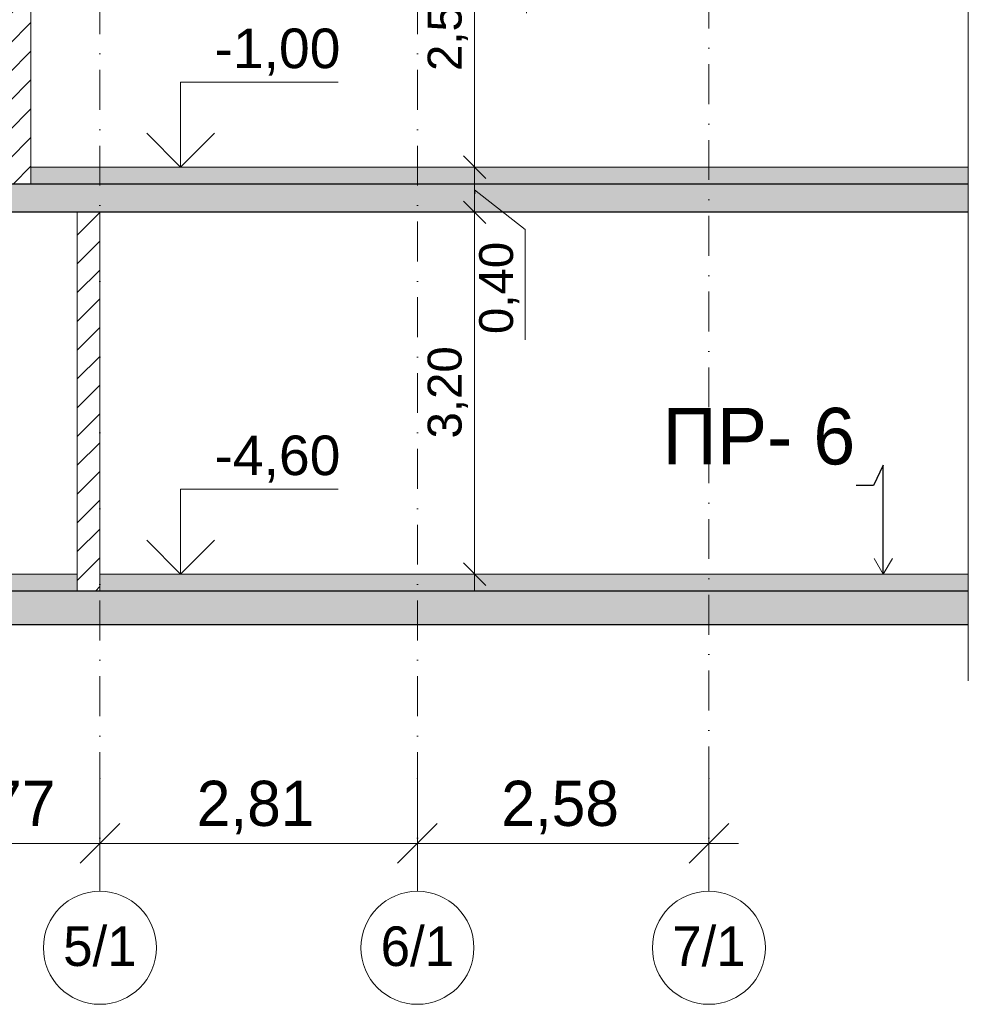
# Model space of a CAD drawing. Header units: millimetres. Extents: x -7244281 to -6598479, y 5719953 to 5938280.
# Tile 61 of 73: x -6665087 to -6656692, y 5719953 to 5728662. Entities that reach past the tile are written whole.
import ezdxf
from ezdxf.enums import TextEntityAlignment as Align

# ---------------------------------------------------------------- set-up
doc = ezdxf.new("R2010")
doc.units = ezdxf.units.MM
doc.header["$MEASUREMENT"] = 0
doc.linetypes.add('Штрихпунктирная', pattern=[670.277762, 352.777767, -176.388884, 0, -141.111112])
for name, color, linetype, lineweight in [('0_Ном._пера__120', 7, 'Continuous', 0), ('АР-Перекрытия_Приямки.АР_Ном._пера__1', 7, 'Continuous', 30), ('АР-Перекрытия_Приямки.АР_Ном._пера__101', 252, 'Continuous', 0), ('АР-Стены_внешние_.АР_Ном._пера__1', 7, 'Continuous', 0), ('АР-Чертеж-Оси_Осевые размеры.АР_Ном._пера__1', 7, 'Continuous', 0), ('АР-Чертеж-Оси_Осевые размеры.АР_Ном._пера__120', 7, 'Continuous', 0), ('АР-Чертеж-Размеры.АР_Ном._пера__1', 7, 'Continuous', 0)]:
    doc.layers.add(name, color=color, linetype=linetype, lineweight=lineweight)
for name, color, linetype in [('АР-Перекрытия_Приямки.АР', 7, 'Continuous'), ('АР-Стены_внешние_.АР', 7, 'Continuous'), ('АР-Чертеж-Оси_Осевые размеры.АР', 7, 'Continuous'), ('АР-Чертеж-Размеры.АР', 7, 'Continuous')]:
    doc.layers.add(name, color=color, linetype=linetype)
doc.layers.add('АР-Перекрытия_Приямки.АР_Ном._пера__180', color=7, linetype='Continuous', lineweight=5, true_color=0xd6cda7)
doc.styles.add('РЎР“Р•РќР•Р\xa0Р\x98Р\xa0_РЎРўР\x98Р›Р¬_1', font='GOTHIC.TTF')
doc.styles.add('РЎР“Р•РќР•Р\xa0Р\x98Р\xa0_РЎРўР\x98Р›Р¬_5', font='arial.ttf')
doc.linetypes.add('Линия Разрыва (копия)-000', pattern='A,0,[2,21 РЎРµС‡РµРЅРёРµ Рђ-Рђ; Р‘-Р‘; Р’-Р’1.Shx,S=8.531746,R=0,X=0,Y=0],-1125,0', length=1125)
doc.dimstyles.new('СГЕНЕРИР_СТИЛЬ__10', dxfattribs={"dimtxt": 400, "dimasz": 332.5, "dimexe": 0.18, "dimexo": 0.0625, "dimgap": 0, "dimtad": 1, "dimtih": 1, "dimtoh": 1, "dimlfac": 0.001, "dimzin": 0, "dimdsep": 46, "dimtxsty": 'РЎР“Р•РќР•Р\xa0Р\x98Р\xa0_РЎРўР\x98Р›Р¬_1', "dimblk": 'ARROWHEAD_6', "dimblk1": 'ARROWHEAD_6', "dimblk2": 'ARROWHEAD_6', "dimcen": 0.09, "dimse1": 1, "dimse2": 1, "dimclrd": 7, "dimclre": 7, "dimclrt": 7, "dimadec": 0, "dimazin": 0, "dimtfac": 1, "dimtdec": 4, "dimtmove": 0, "dimatfit": 3, "dimfxl": 1, "dimtolj": 1, "dimtzin": 0, "dimarcsym": 0})
doc.dimstyles.new('СГЕНЕРИР_СТИЛЬ__4', dxfattribs={"dimtxt": 0.18, "dimasz": 152, "dimexe": 0.18, "dimexo": 0.0625, "dimgap": 0, "dimtad": 0, "dimtih": 1, "dimtoh": 1, "dimdec": 4, "dimzin": 0, "dimdsep": 46, "dimcen": 0.09, "dimadec": 0, "dimazin": 0, "dimtfac": 1, "dimtdec": 4, "dimtmove": 0, "dimatfit": 3, "dimldrblk": 'ARROWHEAD_14', "dimfxl": 1, "dimtolj": 1, "dimtzin": 0, "dimarcsym": 0})
doc.dimstyles.new('СГЕНЕРИР_СТИЛЬ__8', dxfattribs={"dimtxt": 300, "dimasz": 190, "dimexe": 0.18, "dimexo": 0.0625, "dimgap": 0, "dimtad": 1, "dimlfac": 0.001, "dimzin": 0, "dimdsep": 46, "dimtxsty": 'РЎР“Р•РќР•Р\xa0Р\x98Р\xa0_РЎРўР\x98Р›Р¬_5', "dimblk": 'ARROWHEAD_6', "dimblk1": 'ARROWHEAD_6', "dimblk2": 'ARROWHEAD_6', "dimcen": 0.09, "dimse1": 1, "dimse2": 1, "dimclrd": 7, "dimclre": 7, "dimclrt": 7, "dimadec": 0, "dimazin": 0, "dimtfac": 1, "dimtdec": 4, "dimtmove": 0, "dimatfit": 3, "dimfxl": 1, "dimtolj": 1, "dimtzin": 0, "dimarcsym": 0})
doc.dimstyles.new('СГЕНЕРИР_СТИЛЬ__9', dxfattribs={"dimtxt": 300, "dimasz": 190, "dimexe": 0.18, "dimexo": 0.0625, "dimgap": 0, "dimtad": 1, "dimlfac": 0.001, "dimzin": 0, "dimdsep": 46, "dimtxsty": 'РЎР“Р•РќР•Р\xa0Р\x98Р\xa0_РЎРўР\x98Р›Р¬_5', "dimblk": 'ARROWHEAD_6', "dimblk1": 'ARROWHEAD_6', "dimblk2": 'ARROWHEAD_6', "dimcen": 0.09, "dimse1": 1, "dimse2": 1, "dimclrd": 7, "dimclre": 7, "dimclrt": 7, "dimadec": 0, "dimazin": 0, "dimtfac": 1, "dimtdec": 4, "dimtmove": 2, "dimatfit": 3, "dimfxl": 1, "dimtolj": 1, "dimtzin": 0, "dimarcsym": 0})
pattern_1 = [(45, (-6142404.15, 5728358.13), (-127.27922, 127.27922), [])]
pattern_2 = [(45, (-6142404.15, 5728358.13), (-84.852814, 84.852814), []), (45, (-6142446.57, 5728400.55), (-84.852814, 84.852814), [90, -30, 0, -30])]

# ---------------------------------------------------------------- blocks, each defined once
blk = doc.blocks.new('Элемент Разреза_48_4', base_point=(-6142404.1, 5728358.1))
at = {"layer": 'АР-Стены_внешние_.АР', "linetype": 'Continuous', "lineweight": 0, "true_color": 0x000000}
h = blk.add_hatch(dxfattribs=at)
h.set_pattern_fill('БЛОКИ_БЕТОННЫЕ_ЭФФЕКТИВН_7D', color=18, style=0, pattern_type=2)
h.set_pattern_definition(pattern_1)
h.paths.add_polyline_path([(-6664577.5, 5726958.1), (-6664577.5, 5723608.1), (-6664377.5, 5723608.1), (-6664377.5, 5726958.1)])
at = {"layer": 'АР-Стены_внешние_.АР_Ном._пера__1', "color": 7, "linetype": 'Continuous', "lineweight": 15}
for p, q in [((-6664577.5, 5726958.1), (-6664577.5, 5723758.1)), ((-6664377.5, 5726958.1), (-6664377.5, 5723758.1)), ((-6664577.5, 5723758.1), (-6664577.5, 5723608.1)), ((-6664377.5, 5723758.1), (-6664377.5, 5723608.1))]:
    blk.add_line(p, q, dxfattribs=at)
blk = doc.blocks.new('Элемент Разреза_51_4', base_point=(-6142404.1, 5728358.1))
at = {"layer": 'АР-Перекрытия_Приямки.АР_Ном._пера__101', "linetype": 'Continuous', "lineweight": 0}
h = blk.add_hatch(dxfattribs=at)
h.set_pattern_fill('ЖЕЛЕЗОБЕТОН__PROJECT__0004', color=252, style=0, pattern_type=2)
h.set_pattern_definition(pattern_2)
h.paths.add_polyline_path([(-6679267.5, 5723308.1), (-6656691.7, 5723308.1), (-6656691.7, 5723608.1), (-6664377.5, 5723608.1), (-6664577.5, 5723608.1), (-6678867.5, 5723608.1), (-6679267.5, 5723608.1)])
at = {"layer": 'АР-Перекрытия_Приямки.АР_Ном._пера__180', "linetype": 'Continuous', "lineweight": 0, "true_color": 0xf4f1e8}
for points in [[(-6678867.5, 5723758.1), (-6678867.5, 5723608.1), (-6664577.5, 5723608.1), (-6664577.5, 5723758.1)], [(-6664377.5, 5723758.1), (-6664377.5, 5723608.1), (-6656691.7, 5723608.1), (-6656691.7, 5723758.1)]]:
    blk.add_hatch(color=7, dxfattribs=at).paths.add_polyline_path(points)
at = {"layer": 'АР-Перекрытия_Приямки.АР_Ном._пера__1', "color": 7, "linetype": 'Continuous', "lineweight": 0}
blk.add_line((-6656691.7, 5723758.1), (-6664377.5, 5723758.1), dxfattribs=at)
at = {"layer": 'АР-Перекрытия_Приямки.АР_Ном._пера__1', "color": 7, "linetype": 'Continuous', "lineweight": 30}
blk.add_line((-6656691.7, 5723308.1), (-6679267.5, 5723308.1), dxfattribs=at)
at = {"layer": 'АР-Перекрытия_Приямки.АР_Ном._пера__1', "color": 7, "linetype": 'Continuous', "lineweight": 0, "flags": 128}
blk.add_lwpolyline([(-6664577.5, 5723758.1), (-6666127.5, 5723758.1), (-6666167.5, 5723758.1), (-6675547.5, 5723758.1), (-6675587.5, 5723758.1), (-6678867.5, 5723758.1)], dxfattribs=at)
at = {"layer": 'АР-Перекрытия_Приямки.АР_Ном._пера__1', "color": 7, "linetype": 'Continuous', "lineweight": 30, "flags": 128}
blk.add_lwpolyline([(-6656691.7, 5723608.1), (-6664377.5, 5723608.1), (-6664577.5, 5723608.1), (-6678867.5, 5723608.1)], dxfattribs=at)
blk = doc.blocks.new('Элемент Разреза_61_4', base_point=(-6142404.1, 5728358.1))
at = {"layer": 'АР-Перекрытия_Приямки.АР_Ном._пера__101', "linetype": 'Continuous', "lineweight": 0}
h = blk.add_hatch(dxfattribs=at)
h.set_pattern_fill('ЖЕЛЕЗОБЕТОН__PROJECT__0004', color=252, style=0, pattern_type=2)
h.set_pattern_definition(pattern_2)
h.paths.add_polyline_path([(-6679267.5, 5727208.1), (-6679267.8, 5727208.1), (-6679267.8, 5726958.1), (-6656691.7, 5726958.1), (-6656691.7, 5727208.1), (-6664987.5, 5727208.1), (-6665187.5, 5727208.1), (-6669552.5, 5727208.1), (-6669752.5, 5727208.1), (-6671307.5, 5727208.1), (-6671527.5, 5727208.1), (-6678867.5, 5727208.1)])
at = {"layer": 'АР-Перекрытия_Приямки.АР_Ном._пера__180', "linetype": 'Continuous', "lineweight": 0, "true_color": 0xf4f1e8}
blk.add_hatch(color=7, dxfattribs=at).paths.add_polyline_path([(-6664987.5, 5727358.1), (-6664987.5, 5727208.1), (-6656691.7, 5727208.1), (-6656691.7, 5727358.1)])
at = {"layer": 'АР-Перекрытия_Приямки.АР_Ном._пера__1', "color": 7, "linetype": 'Continuous', "lineweight": 0}
blk.add_line((-6656691.7, 5727358.1), (-6664987.5, 5727358.1), dxfattribs=at)
at = {"layer": 'АР-Перекрытия_Приямки.АР_Ном._пера__1', "color": 7, "linetype": 'Continuous', "lineweight": 30}
for p, q in [((-6664577.5, 5726958.1), (-6666127.5, 5726958.1)), ((-6664377.5, 5726958.1), (-6664577.5, 5726958.1)), ((-6656691.7, 5726958.1), (-6664377.5, 5726958.1))]:
    blk.add_line(p, q, dxfattribs=at)
at = {"layer": 'АР-Перекрытия_Приямки.АР_Ном._пера__1', "color": 7, "linetype": 'Continuous', "lineweight": 30, "flags": 128}
blk.add_lwpolyline([(-6656691.7, 5727208.1), (-6664987.5, 5727208.1), (-6665187.5, 5727208.1), (-6669552.5, 5727208.1), (-6669752.5, 5727208.1), (-6671307.5, 5727208.1), (-6671327.5, 5727208.1), (-6671527.5, 5727208.1), (-6678867.5, 5727208.1)], dxfattribs=at)
blk = doc.blocks.new('Элемент Разреза_85_4', base_point=(-6142404.1, 5728358.1))
at = {"layer": 'АР-Стены_внешние_.АР', "linetype": 'Continuous', "lineweight": 0, "true_color": 0x000000}
h = blk.add_hatch(dxfattribs=at)
h.set_pattern_fill('БЛОКИ_БЕТОННЫЕ_ЭФФЕКТИВН_7D', color=18, style=0, pattern_type=2)
h.set_pattern_definition(pattern_1)
h.paths.add_polyline_path([(-6664987.5, 5727208.1), (-6664987.5, 5729858.1), (-6665187.5, 5729858.1), (-6665187.5, 5727208.1)])
at = {"layer": 'АР-Стены_внешние_.АР_Ном._пера__1', "color": 7, "linetype": 'Continuous', "lineweight": 15}
for p, q in [((-6665187.5, 5729858.1), (-6665187.5, 5727358.1)), ((-6664987.5, 5729858.1), (-6665187.5, 5729858.1)), ((-6664987.5, 5729858.1), (-6664987.5, 5727358.1)), ((-6665187.5, 5727358.1), (-6665187.5, 5727208.1)), ((-6664987.5, 5727358.1), (-6664987.5, 5727208.1))]:
    blk.add_line(p, q, dxfattribs=at)
blk = doc.blocks.new('Стандартный Маркер Сетки[22]_4', base_point=(-6664377.5, 5730558.1))
at = {"layer": 'АР-Чертеж-Оси_Осевые размеры.АР_Ном._пера__120', "color": 7, "linetype": 'Штрихпунктирная', "lineweight": 0}
for p, q in [((-6664377.5, 5729558.1), (-6664377.5, 5721952.6)), ((-6664377.5, 5721952.6), (-6664377.5, 5720952.6))]:
    blk.add_line(p, q, dxfattribs=at)
at = {"layer": 'АР-Чертеж-Оси_Осевые размеры.АР_Ном._пера__120', "color": 7, "linetype": 'Continuous', "lineweight": 0}
blk.add_circle((-6664377.5, 5720452.6), 500, dxfattribs=at)
at = {"layer": 'АР-Чертеж-Оси_Осевые размеры.АР_Ном._пера__120', "color": 7, "linetype": 'Штрихпунктирная', "lineweight": 0}
blk.add_point((-6664377.5, 5721952.6), dxfattribs=at)
blk.add_point((-6664377.5, 5721952.6), dxfattribs=at)
at = {"layer": 'АР-Чертеж-Оси_Осевые размеры.АР_Ном._пера__120', "color": 7, "lineweight": 0, "style": 'РЎР“Р•РќР•Р\xa0Р\x98Р\xa0_РЎРўР\x98Р›Р¬_1'}
blk.add_attdef('AC_MarkerText_1', text='', height=350, rotation=360, dxfattribs=at).set_placement((-6664377.5, 5720641.5), align=Align.TOP_CENTER)
blk = doc.blocks.new('Стандартный Маркер Сетки[23]_4', base_point=(-6661567.5, 5730558.1))
at = {"layer": 'АР-Чертеж-Оси_Осевые размеры.АР_Ном._пера__120', "color": 7, "linetype": 'Штрихпунктирная', "lineweight": 0}
for p, q in [((-6661567.5, 5729558.1), (-6661567.5, 5721952.6)), ((-6661567.5, 5721952.6), (-6661567.5, 5720952.6))]:
    blk.add_line(p, q, dxfattribs=at)
at = {"layer": 'АР-Чертеж-Оси_Осевые размеры.АР_Ном._пера__120', "color": 7, "linetype": 'Continuous', "lineweight": 0}
blk.add_circle((-6661567.5, 5720452.6), 500, dxfattribs=at)
at = {"layer": 'АР-Чертеж-Оси_Осевые размеры.АР_Ном._пера__120', "color": 7, "linetype": 'Штрихпунктирная', "lineweight": 0}
blk.add_point((-6661567.5, 5721952.6), dxfattribs=at)
blk.add_point((-6661567.5, 5721952.6), dxfattribs=at)
at = {"layer": 'АР-Чертеж-Оси_Осевые размеры.АР_Ном._пера__120', "color": 7, "lineweight": 0, "style": 'РЎР“Р•РќР•Р\xa0Р\x98Р\xa0_РЎРўР\x98Р›Р¬_1'}
blk.add_attdef('AC_MarkerText_1', text='', height=350, rotation=360, dxfattribs=at).set_placement((-6661567.5, 5720641.5), align=Align.TOP_CENTER)
blk = doc.blocks.new('Стандартный Маркер Сетки[24]_4', base_point=(-6658987.5, 5730608.1))
at = {"layer": 'АР-Чертеж-Оси_Осевые размеры.АР_Ном._пера__120', "color": 7, "linetype": 'Штрихпунктирная', "lineweight": 0}
for p, q in [((-6658987.5, 5729608.1), (-6658987.5, 5721952.6)), ((-6658987.5, 5721952.6), (-6658987.5, 5720952.6))]:
    blk.add_line(p, q, dxfattribs=at)
at = {"layer": 'АР-Чертеж-Оси_Осевые размеры.АР_Ном._пера__120', "color": 7, "linetype": 'Continuous', "lineweight": 0}
blk.add_circle((-6658987.5, 5720452.6), 500, dxfattribs=at)
at = {"layer": 'АР-Чертеж-Оси_Осевые размеры.АР_Ном._пера__120', "color": 7, "linetype": 'Штрихпунктирная', "lineweight": 0}
blk.add_point((-6658987.5, 5721952.6), dxfattribs=at)
blk.add_point((-6658987.5, 5721952.6), dxfattribs=at)
at = {"layer": 'АР-Чертеж-Оси_Осевые размеры.АР_Ном._пера__120', "color": 7, "lineweight": 0, "style": 'РЎР“Р•РќР•Р\xa0Р\x98Р\xa0_РЎРўР\x98Р›Р¬_1'}
blk.add_attdef('AC_MarkerText_1', text='', height=350, rotation=360, dxfattribs=at).set_placement((-6658987.5, 5720641.5), align=Align.TOP_CENTER)
blk = doc.blocks.new('Линейный Размер_14_4', base_point=(-6663663.3, 5723758.1))
at = {"layer": 'АР-Чертеж-Размеры.АР_Ном._пера__1', "color": 7, "linetype": 'Continuous', "lineweight": 15}
for p, q in [((-6663663.3, 5727358.1), (-6663663.3, 5728108.1)), ((-6663663.3, 5728108.1), (-6662269.2, 5728108.1)), ((-6663663.3, 5727358.1), (-6663963.3, 5727658.1)), ((-6663363.3, 5727658.1), (-6663663.3, 5727358.1)), ((-6663663.3, 5723758.1), (-6663663.3, 5724508.1)), ((-6663663.3, 5724508.1), (-6662269.2, 5724508.1)), ((-6663663.3, 5723758.1), (-6663963.3, 5724058.1)), ((-6663363.3, 5724058.1), (-6663663.3, 5723758.1))]:
    blk.add_line(p, q, dxfattribs=at)
at = {"layer": 'АР-Чертеж-Размеры.АР_Ном._пера__1', "color": 7, "linetype": 'Continuous', "lineweight": 0}
for p, q in [((-6663663.3, 5727358.1), (-6663888.3, 5727358.1)), ((-6663663.3, 5727358.1), (-6663438.3, 5727358.1)), ((-6663663.3, 5723758.1), (-6663888.3, 5723758.1)), ((-6663663.3, 5723758.1), (-6663438.3, 5723758.1))]:
    blk.add_line(p, q, dxfattribs=at)
at = {"layer": 'АР-Чертеж-Размеры.АР_Ном._пера__1', "color": 7, "lineweight": 0, "char_height": 350, "attachment_point": 7, "style": 'РЎР“Р•РќР•Р\xa0Р\x98Р\xa0_РЎРўР\x98Р›Р¬_5'}
for s, insert in [('\\A1;{\\pql;\\fArial|b0|i0|c204|p0;\\W1.000000;-1,00}', (-6663363.3, 5728168.1)), ('\\A1;{\\pql;\\fArial|b0|i0|c204|p0;\\W1.000000;-4,60}', (-6663363.3, 5724568.1))]:
    blk.add_mtext(s, dxfattribs=dict(at, insert=insert))
blk = doc.blocks.new('*D206', base_point=(-6142404.1, 5728358.1))
at = {"layer": 'АР-Чертеж-Размеры.АР_Ном._пера__1', "color": 7, "linetype": 'Continuous', "lineweight": 0, "transparency": 16777216}
for p, q in [((-6661060.9, 5727158.1), (-6660615.2, 5726806)), ((-6660873.4, 5726958.1), (-6661248.4, 5726958.1)), ((-6661060.9, 5723758.1), (-6661060.9, 5726958.1)), ((-6660615.2, 5726806), (-6660615.2, 5726732.2)), ((-6660615.2, 5726732.2), (-6660615.2, 5725831.4)), ((-6660873.4, 5723758.1), (-6661248.4, 5723758.1)), ((-6661060.9, 5723608.1), (-6661060.9, 5723758.1))]:
    blk.add_line(p, q, dxfattribs=at)
at = {"layer": 'АР-Чертеж-Размеры.АР_Ном._пера__1', "color": 7, "linetype": 'Continuous', "lineweight": 15, "transparency": 16777216}
for p, q in [((-6661160.9, 5727058.1), (-6660960.9, 5726858.1)), ((-6661160.9, 5723858.1), (-6660960.9, 5723658.1))]:
    blk.add_line(p, q, dxfattribs=at)
at = {"layer": 'АР-Чертеж-Размеры.АР_Ном._пера__1', "color": 7, "lineweight": 0, "transparency": 16777216, "char_height": 300, "attachment_point": 7, "rotation": 90, "style": 'РЎР“Р•РќР•Р\xa0Р\x98Р\xa0_РЎРўР\x98Р›Р¬_5'}
for s, insert in [('\\A1;{\\pql;\\fArial|b0|i0|c204|p0;\\W1.000000;0,40}', (-6660665.2, 5725881.4)), ('\\A1;{\\pql;\\fArial|b0|i0|c204|p0;\\W1.000000;3,20}', (-6661120.9, 5724957.7))]:
    blk.add_mtext(s, dxfattribs=dict(at, insert=insert))
blk = doc.blocks.new('ARROWHEAD_6')
at = {"color": 0, "linetype": 'Continuous', "lineweight": 0}
for p, q in [((-0.5, -0.5), (0.5, 0.5)), ((0, 0), (-1, 0))]:
    blk.add_line(p, q, dxfattribs=at)
blk = doc.blocks.new('*D207', base_point=(-6142404.1, 5728358.1))
at = {"layer": 'АР-Чертеж-Размеры.АР_Ном._пера__1', "color": 7, "linetype": 'Continuous', "lineweight": 0, "transparency": 16777216}
for p, q in [((-6661060.9, 5727358.1), (-6661060.9, 5729858.1)), ((-6660873.4, 5727358.1), (-6661248.4, 5727358.1)), ((-6661060.9, 5726958.1), (-6661060.9, 5727358.1)), ((-6661060.9, 5727158.1), (-6660615.2, 5726806)), ((-6661060.9, 5727158.1), (-6661056.8, 5727123)), ((-6660873.4, 5726958.1), (-6661248.4, 5726958.1))]:
    blk.add_line(p, q, dxfattribs=at)
at = {"layer": 'АР-Чертеж-Размеры.АР_Ном._пера__1', "color": 7, "linetype": 'Continuous', "lineweight": 15, "transparency": 16777216}
for p, q in [((-6661160.9, 5727458.1), (-6660960.9, 5727258.1)), ((-6661160.9, 5727058.1), (-6660960.9, 5726858.1))]:
    blk.add_line(p, q, dxfattribs=at)
blk = doc.blocks.new('*D208', base_point=(-6142404.1, 5728358.1))
at = {"layer": 'АР-Чертеж-Размеры.АР_Ном._пера__1', "color": 7, "linetype": 'Continuous', "lineweight": 15, "transparency": 16777216}
for p, q in [((-6661160.9, 5729958.1), (-6660960.9, 5729758.1)), ((-6661160.9, 5727458.1), (-6660960.9, 5727258.1))]:
    blk.add_line(p, q, dxfattribs=at)
at = {"layer": 'АР-Чертеж-Размеры.АР_Ном._пера__1', "color": 7, "linetype": 'Continuous', "lineweight": 0, "transparency": 16777216}
for p, q in [((-6661060.9, 5729948.1), (-6660602.6, 5729683.6)), ((-6660873.4, 5729858.1), (-6661248.4, 5729858.1)), ((-6661060.9, 5727358.1), (-6661060.9, 5729858.1)), ((-6660602.6, 5729683.6), (-6660602.6, 5729619.4)), ((-6660602.6, 5729619.4), (-6660602.6, 5728718.6))]:
    blk.add_line(p, q, dxfattribs=at)
at = {"layer": 'АР-Чертеж-Размеры.АР_Ном._пера__1', "color": 7, "lineweight": 0, "transparency": 16777216, "char_height": 300, "attachment_point": 7, "rotation": 90, "style": 'РЎР“Р•РќР•Р\xa0Р\x98Р\xa0_РЎРўР\x98Р›Р¬_5'}
for s, insert in [('\\A1;{\\pql;\\fArial|b0|i0|c204|p0;\\W1.000000;0,18}', (-6660652.6, 5728768.6)), ('\\A1;{\\pql;\\fArial|b0|i0|c204|p0;\\W1.000000;2,50}', (-6661120.9, 5728207.7))]:
    blk.add_mtext(s, dxfattribs=dict(at, insert=insert))
blk = doc.blocks.new('*D222', base_point=(-6142404.1, 5728358.1))
at = {"layer": 'АР-Чертеж-Оси_Осевые размеры.АР_Ном._пера__1', "color": 7, "linetype": 'Continuous', "lineweight": 0, "transparency": 16777216}
for p, q in [((-6666152.5, 5721047.5), (-6666152.5, 5721703.8)), ((-6664377.5, 5721047.5), (-6664377.5, 5721703.8)), ((-6665977.5, 5721550.7), (-6666327.5, 5721200.7)), ((-6664202.5, 5721550.7), (-6664552.5, 5721200.7)), ((-6666152.5, 5721375.7), (-6664377.5, 5721375.7))]:
    blk.add_line(p, q, dxfattribs=at)
at = {"layer": 'АР-Чертеж-Оси_Осевые размеры.АР_Ном._пера__1', "color": 7, "lineweight": 0, "transparency": 16777216, "insert": (-6665812.6, 5721455.7), "char_height": 400, "attachment_point": 7, "style": 'РЎР“Р•РќР•Р\xa0Р\x98Р\xa0_РЎРўР\x98Р›Р¬_1'}
blk.add_mtext('\\A1;{\\pql;\\fCentury Gothic|b0|i0|c204|p0;\\W1.000000;1,77}', dxfattribs=at)
blk = doc.blocks.new('*D223', base_point=(-6142404.1, 5728358.1))
at = {"layer": 'АР-Чертеж-Оси_Осевые размеры.АР_Ном._пера__1', "color": 7, "linetype": 'Continuous', "lineweight": 0, "transparency": 16777216}
for p, q in [((-6664377.5, 5721047.5), (-6664377.5, 5721703.8)), ((-6661567.5, 5721047.5), (-6661567.5, 5721703.8)), ((-6664202.5, 5721550.7), (-6664552.5, 5721200.7)), ((-6661392.5, 5721550.7), (-6661742.5, 5721200.7)), ((-6664377.5, 5721375.7), (-6661567.5, 5721375.7))]:
    blk.add_line(p, q, dxfattribs=at)
at = {"layer": 'АР-Чертеж-Оси_Осевые размеры.АР_Ном._пера__1', "color": 7, "lineweight": 0, "transparency": 16777216, "insert": (-6663520.1, 5721455.7), "char_height": 400, "attachment_point": 7, "style": 'РЎР“Р•РќР•Р\xa0Р\x98Р\xa0_РЎРўР\x98Р›Р¬_1'}
blk.add_mtext('\\A1;{\\pql;\\fCentury Gothic|b0|i0|c204|p0;\\W1.000000;2,81}', dxfattribs=at)
blk = doc.blocks.new('*D224', base_point=(-6142404.1, 5728358.1))
at = {"layer": 'АР-Чертеж-Оси_Осевые размеры.АР_Ном._пера__1', "color": 7, "linetype": 'Continuous', "lineweight": 0, "transparency": 16777216}
for p, q in [((-6661567.5, 5721047.5), (-6661567.5, 5721703.8)), ((-6658987.5, 5721047.5), (-6658987.5, 5721703.8)), ((-6661392.5, 5721550.7), (-6661742.5, 5721200.7)), ((-6659162.5, 5721200.7), (-6658812.5, 5721550.7)), ((-6661567.5, 5721375.7), (-6658987.5, 5721375.7)), ((-6658987.5, 5721375.7), (-6658725, 5721375.7))]:
    blk.add_line(p, q, dxfattribs=at)
at = {"layer": 'АР-Чертеж-Оси_Осевые размеры.АР_Ном._пера__1', "color": 7, "lineweight": 0, "transparency": 16777216, "insert": (-6660825.1, 5721455.7), "char_height": 400, "attachment_point": 7, "style": 'РЎР“Р•РќР•Р\xa0Р\x98Р\xa0_РЎРўР\x98Р›Р¬_1'}
blk.add_mtext('\\A1;{\\pql;\\fCentury Gothic|b0|i0|c204|p0;\\W1.000000;2,58}', dxfattribs=at)
blk = doc.blocks.new('ARROWHEAD_14')
at = {"color": 0, "linetype": 'Continuous', "lineweight": 0}
blk.add_line((0, 0), (-1, 0), dxfattribs=at)
at = {"color": 0, "linetype": 'Continuous', "lineweight": 0, "flags": 128}
blk.add_lwpolyline([(-0.9093, 0.525), (0, 0), (-0.9093, -0.525)], dxfattribs=at)

msp = doc.modelspace()

# ---------------------------------------------------------------- linework, layer by layer
at = {"layer": '0_Ном._пера__120', "color": 7, "linetype": 'Линия Разрыва (копия)-000', "lineweight": 0}
msp.add_line((-6656691.693, 5732280.912), (-6656691.693, 5722812.868), dxfattribs=at)

# ---------------------------------------------------------------- block references
at = {"layer": 'АР-Перекрытия_Приямки.АР', "lineweight": 0}
for name in ['Элемент Разреза_61_4', 'Элемент Разреза_51_4']:
    msp.add_blockref(name, (-6142404.146, 5728358.128), dxfattribs=at)
at = {"layer": 'АР-Стены_внешние_.АР', "lineweight": 0}
for name in ['Элемент Разреза_85_4', 'Элемент Разреза_48_4']:
    msp.add_blockref(name, (-6142404.146, 5728358.128), dxfattribs=at)
at = {"layer": 'АР-Чертеж-Оси_Осевые размеры.АР', "color": 8, "linetype": 'Continuous', "lineweight": 15}
for name, p, values in [('Стандартный Маркер Сетки[22]_4', (-6664377.505, 5730558.128), {'AC_MarkerText_1': '5/1'}), ('Стандартный Маркер Сетки[23]_4', (-6661567.505, 5730558.128), {'AC_MarkerText_1': '6/1'}), ('Стандартный Маркер Сетки[24]_4', (-6658987.489, 5730608.128), {'AC_MarkerText_1': '7/1'})]:
    msp.add_blockref(name, p, dxfattribs=at).add_auto_attribs(values)
at = {"layer": 'АР-Чертеж-Размеры.АР', "color": 7, "linetype": 'Continuous', "lineweight": 0}
msp.add_blockref('Линейный Размер_14_4', (-6663663.274, 5723758.128), dxfattribs=at)

# ---------------------------------------------------------------- texts
at = {"layer": '0_Ном._пера__120', "color": 7, "linetype": 'Continuous', "lineweight": 0, "insert": (-6658545.433, 5724721.102), "char_height": 500, "attachment_point": 8, "style": 'РЎР“Р•РќР•Р\xa0Р\x98Р\xa0_РЎРўР\x98Р›Р¬_1'}
msp.add_mtext('\\A1;{\\pqc;\\fCentury Gothic|b0|i0|c204|p0;\\W1.000000;ПР\\fCentury Gothic|b0|i0|c204|p0;\\W1.000000;- 6}', dxfattribs=at)

# ---------------------------------------------------------------- dimensions: what is measured, and where the dimension line sits
at = {"layer": 'АР-Чертеж-Оси_Осевые размеры.АР', "color": 7, "linetype": 'Continuous', "lineweight": 0}
for base, p1, p2, picture, middle in [((-6664377.505, 5721375.67), (-6666152.481, 5720452.63), (-6664377.505, 5720452.63), '*D222', (-6665283.743, 5721655.67)), ((-6661567.505, 5721375.67), (-6664377.505, 5720452.63), (-6661567.505, 5720452.63), '*D223', (-6662991.255, 5721655.67)), ((-6658987.489, 5721375.67), (-6661567.505, 5720452.63), (-6658987.489, 5720452.63), '*D224', (-6660296.247, 5721655.67))]:
    dim = msp.add_linear_dim(base=base, p1=p1, p2=p2, dimstyle='СГЕНЕРИР_СТИЛЬ__10', dxfattribs=at)
    dim.commit()
    dim.dimension.update_dxf_attribs({"geometry": picture, "text_midpoint": middle, "dimtype": 160})
at = {"layer": 'АР-Чертеж-Размеры.АР', "color": 7, "linetype": 'Continuous', "lineweight": 0}
for base, p1, p2, dimstyle, picture, middle in [((-6661060.889, 5729858.128), (-6667979.752, 5727358.128), (-6664574.955, 5729858.128), 'СГЕНЕРИР_СТИЛЬ__8', '*D208', (-6661270.889, 5728607.966)), ((-6661060.889, 5727358.128), (-6667979.752, 5726958.128), (-6667979.752, 5727358.128), 'СГЕНЕРИР_СТИЛЬ__9', '*D207', (-6660815.162, 5726338.19)), ((-6661060.889, 5726958.128), (-6667779.592, 5723758.128), (-6667979.752, 5726958.128), 'СГЕНЕРИР_СТИЛЬ__8', '*D206', (-6661270.889, 5725357.966))]:
    dim = msp.add_linear_dim(base=base, p1=p1, p2=p2, angle=90, dimstyle=dimstyle, dxfattribs=at)
    dim.commit()
    dim.dimension.update_dxf_attribs({"geometry": picture, "text_midpoint": middle, "dimtype": 160, "text_rotation": 90})

# ---------------------------------------------------------------- leaders
at = {"layer": '0_Ном._пера__120', "color": 7, "linetype": 'Continuous', "lineweight": 0, "annotation_type": 0, "has_hookline": 1, "hookline_direction": 1, "text_width": 1606.39}
msp.add_leader([(-6657443.917, 5723758.128), (-6657443.917, 5724721.102), (-6657532.254, 5724542.677), (-6657684.254, 5724542.677)], dimstyle='СГЕНЕРИР_СТИЛЬ__4', dxfattribs=at)

doc.saveas('drawing.dxf')
